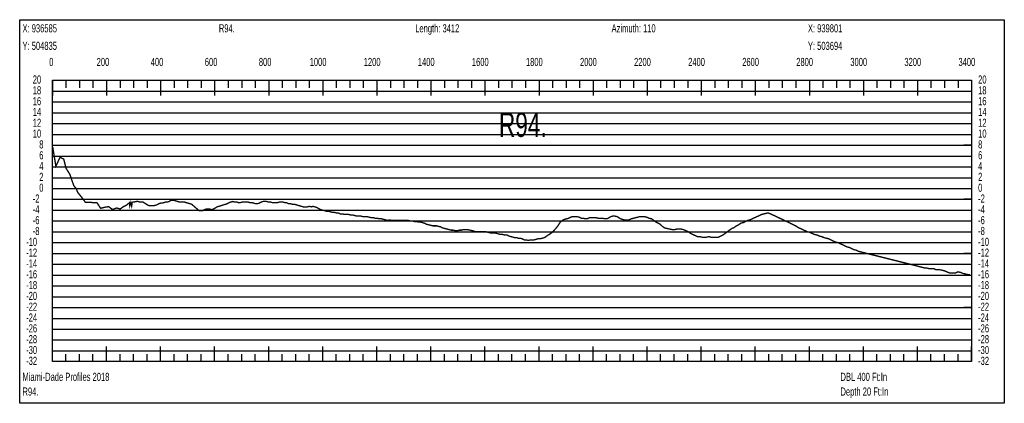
# Model space of a CAD drawing. Header units: inches. Extents: x 471865 to 538526, y 1054316 to 1102451.
# Tile 90 of 131: x 516749 to 520392, y 1062778 to 1064196. Entities that reach past the tile are written whole.
import ezdxf

# ---------------------------------------------------------------- set-up
doc = ezdxf.new("R2010")
doc.units = ezdxf.units.IN
doc.header["$MEASUREMENT"] = 0
for name, color, linetype in [('LABELS', 7, 'Continuous'), ('X_Gr1', 7, 'Continuous'), ('XSECTION', 7, 'Continuous')]:
    doc.layers.add(name, color=color, linetype=linetype)
doc.styles.get("Standard").update_dxf_attribs({"font": 'arial.ttf'})

msp = doc.modelspace()

# ---------------------------------------------------------------- linework, layer by layer
at = {"layer": 'X_Gr1', "color": 6, "linetype": 'Continuous', "lineweight": 18, "true_color": 0xff00ff, "transparency": 33554687, "const_width": 5}
msp.add_lwpolyline([(516871.4, 1063724.8), (516871.4, 1063724.8), (516883.2, 1063654.2), (516898.5, 1063686.9), (516912.1, 1063680.4), (516920.4, 1063646.9), (516935.1, 1063623.3), (516949.2, 1063582.2), (516958.4, 1063571.2), (516963.7, 1063557.3), (516977.6, 1063540.4), (516992.1, 1063520.8), (517006.2, 1063520.8), (517019.2, 1063519.5), (517035.4, 1063518.6), (517048.8, 1063498.3), (517064, 1063502.3), (517077.9, 1063504.5), (517092.9, 1063494.1), (517107.9, 1063499.5), (517120.9, 1063495.8), (517132.5, 1063504.4), (517144.7, 1063510.3), (517155.2, 1063519.1), (517156.5, 1063507.4), (517160.3, 1063519.9), (517163.5, 1063506.9), (517165.4, 1063520.8), (517170.5, 1063521.6), (517175.7, 1063522.4), (517181.2, 1063523.6), (517187.1, 1063523.6), (517193.1, 1063521.6), (517199.2, 1063521.6), (517205.3, 1063521.6), (517211.5, 1063517.6), (517217.9, 1063513.6), (517224.3, 1063509.6), (517230.8, 1063507.6), (517237.4, 1063507.6), (517244.2, 1063507.6), (517251, 1063509.6), (517257.6, 1063511.6), (517264.2, 1063515.6), (517270.6, 1063517.6), (517277, 1063517.6), (517283.3, 1063519.6), (517289.5, 1063521.6), (517295.7, 1063521.6), (517301.9, 1063523.6), (517308.2, 1063527.6), (517314.6, 1063527.6), (517321.1, 1063527.6), (517327.4, 1063525.6), (517333.6, 1063523.6), (517339.8, 1063521.6), (517346, 1063521.6), (517352.1, 1063521.6), (517358.2, 1063521.6), (517364.7, 1063519.6), (517371.3, 1063517.6), (517378.2, 1063515.6), (517385.2, 1063513.6), (517392.1, 1063507.6), (517399, 1063501.6), (517405.9, 1063495.6), (517412.8, 1063489.6), (517419.7, 1063489.6), (517426.3, 1063489.6), (517432.9, 1063493.6), (517439.5, 1063495.6), (517446.1, 1063495.6), (517452.9, 1063495.6), (517459.5, 1063493.6), (517466.2, 1063495.6), (517472.8, 1063499.6), (517479.3, 1063503.6), (517485.7, 1063505.6), (517492.2, 1063507.6), (517498.6, 1063509.6), (517504.9, 1063511.6), (517511.2, 1063513.6), (517517.7, 1063515.6), (517524.2, 1063519.6), (517530.8, 1063521.6), (517537.4, 1063523.6), (517544.3, 1063521.6), (517551.5, 1063521.6), (517558.6, 1063519.6), (517565.7, 1063519.6), (517572.7, 1063521.6), (517579.6, 1063521.6), (517586.5, 1063521.6), (517593.4, 1063521.6), (517600.4, 1063519.6), (517607.4, 1063519.6), (517614.6, 1063517.6), (517621.8, 1063515.6), (517628.8, 1063515.6), (517635.8, 1063517.6), (517642.7, 1063521.6), (517649.6, 1063523.6), (517656.2, 1063523.6), (517662.8, 1063523.6), (517669.5, 1063521.6), (517676.4, 1063521.6), (517683.5, 1063519.6), (517690.3, 1063519.6), (517697.1, 1063519.6), (517703.8, 1063519.6), (517710.3, 1063521.6), (517716.7, 1063521.6), (517722.9, 1063521.6), (517729.3, 1063519.6), (517736, 1063519.6), (517743, 1063515.6), (517750.2, 1063515.6), (517757.5, 1063513.6), (517764.6, 1063513.6), (517771.6, 1063511.6), (517778.3, 1063509.6), (517785, 1063507.6), (517791.8, 1063505.6), (517798.7, 1063503.6), (517805.8, 1063503.6), (517813, 1063503.6), (517820.3, 1063505.6), (517827.6, 1063503.6), (517834.6, 1063505.6), (517841.3, 1063503.6), (517847.9, 1063501.6), (517854.9, 1063497.6), (517862.2, 1063493.6), (517869.5, 1063491.6), (517876.9, 1063489.6), (517884.2, 1063487.6), (517891.4, 1063487.6), (517898.5, 1063485.6), (517905.5, 1063483.6), (517912.7, 1063483.6), (517920.1, 1063481.6), (517927.8, 1063481.6), (517935.9, 1063477.6), (517944, 1063477.6), (517951.8, 1063475.6), (517959.3, 1063475.6), (517966.8, 1063475.6), (517974.2, 1063473.6), (517981.5, 1063473.6), (517988.8, 1063471.6), (517996.2, 1063469.6), (518003.8, 1063469.6), (518011.3, 1063469.6), (518018.8, 1063467.6), (518026.4, 1063467.6), (518034.2, 1063467.6), (518042.1, 1063465.6), (518049.9, 1063463.6), (518057.4, 1063463.6), (518064.7, 1063461.6), (518072.2, 1063461.6), (518079.9, 1063459.6), (518087.6, 1063459.6), (518095.4, 1063457.6), (518103, 1063455.6), (518110.3, 1063453.6), (518117.5, 1063455.6), (518124.8, 1063453.6), (518132.3, 1063453.6), (518140.4, 1063453.6), (518148.5, 1063453.6), (518156.4, 1063453.6), (518163.8, 1063453.6), (518170.8, 1063453.6), (518178.2, 1063453.6), (518186, 1063453.6), (518194, 1063451.6), (518202.1, 1063451.6), (518209.7, 1063449.6), (518217.1, 1063449.6), (518224.4, 1063447.6), (518231.6, 1063447.6), (518238.9, 1063445.6), (518246.1, 1063443.6), (518253.7, 1063439.6), (518261.8, 1063437.6), (518270, 1063435.6), (518277.7, 1063433.6), (518284.5, 1063433.6), (518291.5, 1063433.6), (518299.1, 1063431.6), (518307.1, 1063429.6), (518315.1, 1063425.6), (518322.8, 1063423.6), (518330.5, 1063421.6), (518337.8, 1063419.6), (518345, 1063417.6), (518352.5, 1063417.6), (518360.5, 1063415.6), (518368.8, 1063415.6), (518376.6, 1063417.6), (518383.6, 1063417.6), (518390.5, 1063419.6), (518397.9, 1063419.6), (518406.2, 1063419.6), (518415, 1063417.6), (518423.4, 1063415.6), (518431, 1063413.6), (518438.1, 1063411.6), (518445.1, 1063411.6), (518452, 1063411.6), (518459.1, 1063411.6), (518466.5, 1063411.6), (518474.3, 1063411.6), (518482.3, 1063409.6), (518490.1, 1063407.6), (518497.8, 1063407.6), (518505.7, 1063407.6), (518513.6, 1063405.6), (518521.5, 1063403.6), (518529.2, 1063401.6), (518536.8, 1063401.6), (518544.6, 1063399.6), (518552.4, 1063399.6), (518559.9, 1063395.6), (518567.2, 1063393.6), (518574.5, 1063391.6), (518581.7, 1063389.6), (518588.4, 1063389.6), (518594.9, 1063387.6), (518601.5, 1063387.6), (518608.6, 1063385.6), (518616.2, 1063381.6), (518623.6, 1063381.6), (518631, 1063379.6), (518638.1, 1063381.6), (518644.9, 1063381.6), (518651.9, 1063381.6), (518658.7, 1063383.6), (518666.2, 1063385.6), (518673.9, 1063385.6), (518681.6, 1063387.6), (518688.9, 1063389.6), (518696.1, 1063393.6), (518703.7, 1063399.6), (518711.4, 1063403.6), (518719.1, 1063409.6), (518726.7, 1063417.6), (518734.2, 1063425.6), (518741.7, 1063435.6), (518749.1, 1063447.6), (518756.6, 1063453.6), (518764.5, 1063457.6), (518772.4, 1063459.6), (518780.2, 1063461.6), (518787.5, 1063465.6), (518794.9, 1063467.6), (518802.4, 1063467.6), (518810.3, 1063467.6), (518818.7, 1063465.6), (518826.8, 1063461.6), (518834.4, 1063461.6), (518841.9, 1063459.6), (518849.2, 1063459.6), (518856.7, 1063463.6), (518864.6, 1063463.6), (518872.8, 1063463.6), (518881.2, 1063463.6), (518889.3, 1063461.6), (518897.5, 1063461.6), (518905.8, 1063461.6), (518914, 1063459.6), (518922, 1063459.6), (518929.3, 1063463.6), (518936.1, 1063467.6), (518943.5, 1063469.6), (518951.3, 1063469.6), (518959.7, 1063467.6), (518968.3, 1063461.6), (518977.4, 1063457.6), (518986.5, 1063455.6), (518995.1, 1063455.6), (519003.4, 1063455.6), (519011.6, 1063459.6), (519019.8, 1063461.6), (519035.6, 1063465.6), (519043.2, 1063467.6), (519051, 1063467.6), (519059.4, 1063467.6), (519068.5, 1063465.6), (519077.8, 1063461.6), (519086.9, 1063459.6), (519095, 1063453.6), (519102.8, 1063447.6), (519118.3, 1063439.6), (519126.8, 1063431.6), (519135.6, 1063425.6), (519144.7, 1063423.6), (519154.1, 1063421.6), (519163.3, 1063419.6), (519172.2, 1063419.6), (519180.2, 1063421.6), (519188.1, 1063421.6), (519196.3, 1063421.6), (519204.8, 1063419.6), (519213.8, 1063415.6), (519222.7, 1063411.6), (519231.5, 1063405.6), (519239.8, 1063401.6), (519248, 1063397.6), (519256.7, 1063393.6), (519265.3, 1063393.6), (519273.8, 1063391.6), (519282.1, 1063391.6), (519290.1, 1063391.6), (519298.4, 1063393.6), (519306.7, 1063391.6), (519315.5, 1063391.6), (519324.9, 1063391.6), (519334, 1063391.6), (519342.7, 1063395.6), (519350.7, 1063399.6), (519358.8, 1063405.6), (519367, 1063411.6), (519375.1, 1063417.6), (519383.7, 1063423.6), (519392.4, 1063427.6), (519401, 1063433.6), (519409.2, 1063437.6), (519417.1, 1063443.6), (519425.6, 1063445.6), (519434, 1063449.6), (519442.4, 1063453.6), (519450.5, 1063455.6), (519458.7, 1063459.6), (519467.6, 1063463.6), (519476.8, 1063467.6), (519485.5, 1063471.6), (519493.6, 1063475.6), (519501.4, 1063477.6), (519509.7, 1063479.6), (519518.3, 1063481.6), (519527.1, 1063477.6), (519535.9, 1063473.6), (519544.4, 1063469.6), (519553, 1063465.6), (519561.3, 1063461.6), (519569.9, 1063457.6), (519578.4, 1063453.6), (519586.6, 1063449.6), (519594.7, 1063445.6), (519602.6, 1063441.6), (519611.1, 1063437.6), (519619.9, 1063433.6), (519628.7, 1063427.6), (519637.6, 1063423.6), (519646.1, 1063419.6), (519654.6, 1063415.6), (519663, 1063411.6), (519671.7, 1063409.6), (519680.8, 1063405.6), (519689.9, 1063401.6), (519699.1, 1063399.6), (519708.1, 1063395.6), (519716.8, 1063393.6), (519725.5, 1063389.6), (519734, 1063387.6), (519742.2, 1063385.6), (519750.2, 1063381.6), (519758.4, 1063377.6), (519767.4, 1063373.6), (519776.2, 1063371.6), (519784.9, 1063367.6), (519793.5, 1063363.6), (519801.9, 1063359.6), (519810.2, 1063355.6), (519818.3, 1063353.6), (519826.5, 1063349.6), (519835, 1063345.6), (519843.4, 1063343.6), (519851.4, 1063339.6), (519859.2, 1063337.6), (519867.1, 1063335.6), (520059.7, 1063287.6), (520067.1, 1063285.6), (520074.2, 1063283.6), (520082.1, 1063281.6), (520090.4, 1063279.6), (520098.2, 1063277.6), (520105.1, 1063277.6), (520112.4, 1063275.6), (520120.7, 1063275.6), (520129.6, 1063275.6), (520138, 1063271.6), (520145.2, 1063271.6), (520152.2, 1063271.6), (520160.3, 1063269.6), (520169.5, 1063267.6), (520179.3, 1063263.6), (520188, 1063259.6), (520195.6, 1063259.6), (520203.3, 1063259.6), (520211.4, 1063259.6), (520220.1, 1063263.6), (520229.2, 1063261.6), (520238.8, 1063257.6), (520248, 1063255.6), (520256.5, 1063253.6), (520264.9, 1063253.6)], dxfattribs=at)
at = {"layer": 'XSECTION', "color": 18, "linetype": 'Continuous', "true_color": 0x000000}
for points in [[(516749.2, 1064195.6), (520391.6, 1064195.6), (520391.6, 1062777.6), (516749.2, 1062777.6), (516749.2, 1064195.6)], [(516870.4, 1063971.6), (520270.4, 1063971.6), (520270.4, 1062931.6), (516870.4, 1062931.6), (516870.4, 1063971.6)], [(516870.4, 1063971.6), (516870.4, 1063915.2)], [(516870.4, 1063971.6), (516870.4, 1063915.2)], [(516870.4, 1063971.6), (516870.4, 1063943.6)], [(516870.4, 1063971.6), (516870.4, 1063943.6)], [(516920.4, 1063971.6), (516920.4, 1063943.6)], [(516970.4, 1063971.6), (516970.4, 1063943.6)], [(517020.4, 1063971.6), (517020.4, 1063943.6)], [(517070.4, 1063971.6), (517070.4, 1063915.2)], [(517070.4, 1063971.6), (517070.4, 1063943.6)], [(517120.4, 1063971.6), (517120.4, 1063943.6)], [(517170.4, 1063971.6), (517170.4, 1063943.6)], [(517220.4, 1063971.6), (517220.4, 1063943.6)], [(517270.4, 1063971.6), (517270.4, 1063915.2)], [(517270.4, 1063971.6), (517270.4, 1063943.6)], [(517320.4, 1063971.6), (517320.4, 1063943.6)], [(517370.4, 1063971.6), (517370.4, 1063943.6)], [(517420.4, 1063971.6), (517420.4, 1063943.6)], [(517470.4, 1063971.6), (517470.4, 1063915.2)], [(517470.4, 1063971.6), (517470.4, 1063943.6)], [(517520.4, 1063971.6), (517520.4, 1063943.6)], [(517570.4, 1063971.6), (517570.4, 1063943.6)], [(517620.4, 1063971.6), (517620.4, 1063943.6)], [(517670.4, 1063971.6), (517670.4, 1063915.2)], [(517670.4, 1063971.6), (517670.4, 1063943.6)], [(517720.4, 1063971.6), (517720.4, 1063943.6)], [(517770.4, 1063971.6), (517770.4, 1063943.6)], [(517820.4, 1063971.6), (517820.4, 1063943.6)], [(517870.4, 1063971.6), (517870.4, 1063915.2)], [(517870.4, 1063971.6), (517870.4, 1063943.6)], [(517920.4, 1063971.6), (517920.4, 1063943.6)], [(517970.4, 1063971.6), (517970.4, 1063943.6)], [(518020.4, 1063971.6), (518020.4, 1063943.6)], [(518070.4, 1063971.6), (518070.4, 1063915.2)], [(518070.4, 1063971.6), (518070.4, 1063943.6)], [(518120.4, 1063971.6), (518120.4, 1063943.6)], [(518170.4, 1063971.6), (518170.4, 1063943.6)], [(518220.4, 1063971.6), (518220.4, 1063943.6)], [(518270.4, 1063971.6), (518270.4, 1063915.2)], [(518270.4, 1063971.6), (518270.4, 1063943.6)], [(518320.4, 1063971.6), (518320.4, 1063943.6)], [(518370.4, 1063971.6), (518370.4, 1063943.6)], [(518420.4, 1063971.6), (518420.4, 1063943.6)], [(518470.4, 1063971.6), (518470.4, 1063915.2)], [(518470.4, 1063971.6), (518470.4, 1063943.6)], [(518520.4, 1063971.6), (518520.4, 1063943.6)], [(518570.4, 1063971.6), (518570.4, 1063943.6)], [(518620.4, 1063971.6), (518620.4, 1063943.6)], [(518670.4, 1063971.6), (518670.4, 1063915.2)], [(518670.4, 1063971.6), (518670.4, 1063943.6)], [(518720.4, 1063971.6), (518720.4, 1063943.6)], [(518770.4, 1063971.6), (518770.4, 1063943.6)], [(518820.4, 1063971.6), (518820.4, 1063943.6)], [(518870.4, 1063971.6), (518870.4, 1063915.2)], [(518870.4, 1063971.6), (518870.4, 1063943.6)], [(518920.4, 1063971.6), (518920.4, 1063943.6)], [(518970.4, 1063971.6), (518970.4, 1063943.6)], [(519020.4, 1063971.6), (519020.4, 1063943.6)], [(519070.4, 1063971.6), (519070.4, 1063915.2)], [(519070.4, 1063971.6), (519070.4, 1063943.6)], [(519120.4, 1063971.6), (519120.4, 1063943.6)], [(519170.4, 1063971.6), (519170.4, 1063943.6)], [(519220.4, 1063971.6), (519220.4, 1063943.6)], [(519270.4, 1063971.6), (519270.4, 1063915.2)], [(519270.4, 1063971.6), (519270.4, 1063943.6)], [(519320.4, 1063971.6), (519320.4, 1063943.6)], [(519370.4, 1063971.6), (519370.4, 1063943.6)], [(519420.4, 1063971.6), (519420.4, 1063943.6)], [(519470.4, 1063971.6), (519470.4, 1063915.2)], [(519470.4, 1063971.6), (519470.4, 1063943.6)], [(519520.4, 1063971.6), (519520.4, 1063943.6)], [(519570.4, 1063971.6), (519570.4, 1063943.6)], [(519620.4, 1063971.6), (519620.4, 1063943.6)], [(519670.4, 1063971.6), (519670.4, 1063915.2)], [(519670.4, 1063971.6), (519670.4, 1063943.6)], [(519720.4, 1063971.6), (519720.4, 1063943.6)], [(519770.4, 1063971.6), (519770.4, 1063943.6)], [(519820.4, 1063971.6), (519820.4, 1063943.6)], [(519870.4, 1063971.6), (519870.4, 1063915.2)], [(519870.4, 1063971.6), (519870.4, 1063943.6)], [(519920.4, 1063971.6), (519920.4, 1063943.6)], [(519970.4, 1063971.6), (519970.4, 1063943.6)], [(520020.4, 1063971.6), (520020.4, 1063943.6)], [(520070.4, 1063971.6), (520070.4, 1063915.2)], [(520070.4, 1063971.6), (520070.4, 1063943.6)], [(520120.4, 1063971.6), (520120.4, 1063943.6)], [(520170.4, 1063971.6), (520170.4, 1063943.6)], [(520220.4, 1063971.6), (520220.4, 1063943.6)], [(520270.4, 1063971.6), (520270.4, 1063915.2)], [(520270.4, 1063971.6), (520270.4, 1063943.6)], [(516870.4, 1063731.6), (516898.4, 1063731.6)], [(520270.4, 1063731.6), (520242.4, 1063731.6)], [(516870.4, 1063531.6), (516898.4, 1063531.6)], [(520270.4, 1063531.6), (520242.4, 1063531.6)], [(516870.4, 1063331.6), (516898.4, 1063331.6)], [(520270.4, 1063331.6), (520242.4, 1063331.6)], [(516870.4, 1063131.6), (516898.4, 1063131.6)], [(520270.4, 1063131.6), (520242.4, 1063131.6)], [(516870.4, 1062931.6), (516870.4, 1062988)], [(516870.4, 1062931.6), (516870.4, 1062988)], [(517070.4, 1062931.6), (517070.4, 1062988)], [(517270.4, 1062931.6), (517270.4, 1062988)], [(517470.4, 1062931.6), (517470.4, 1062988)], [(517670.4, 1062931.6), (517670.4, 1062988)], [(517870.4, 1062931.6), (517870.4, 1062988)], [(518070.4, 1062931.6), (518070.4, 1062988)], [(518270.4, 1062931.6), (518270.4, 1062988)], [(518470.4, 1062931.6), (518470.4, 1062988)], [(518670.4, 1062931.6), (518670.4, 1062988)], [(518870.4, 1062931.6), (518870.4, 1062988)], [(519070.4, 1062931.6), (519070.4, 1062988)], [(519270.4, 1062931.6), (519270.4, 1062988)], [(519470.4, 1062931.6), (519470.4, 1062988)], [(519670.4, 1062931.6), (519670.4, 1062988)], [(519870.4, 1062931.6), (519870.4, 1062988)], [(520070.4, 1062931.6), (520070.4, 1062988)], [(520270.4, 1062931.6), (520270.4, 1062988)], [(516870.4, 1062931.6), (516870.4, 1062959.6)], [(516870.4, 1062931.6), (516870.4, 1062959.6)], [(516920.4, 1062931.6), (516920.4, 1062959.6)], [(516970.4, 1062931.6), (516970.4, 1062959.6)], [(517020.4, 1062931.6), (517020.4, 1062959.6)], [(517070.4, 1062931.6), (517070.4, 1062959.6)], [(517120.4, 1062931.6), (517120.4, 1062959.6)], [(517170.4, 1062931.6), (517170.4, 1062959.6)], [(517220.4, 1062931.6), (517220.4, 1062959.6)], [(517270.4, 1062931.6), (517270.4, 1062959.6)], [(517320.4, 1062931.6), (517320.4, 1062959.6)], [(517370.4, 1062931.6), (517370.4, 1062959.6)], [(517420.4, 1062931.6), (517420.4, 1062959.6)], [(517470.4, 1062931.6), (517470.4, 1062959.6)], [(517520.4, 1062931.6), (517520.4, 1062959.6)], [(517570.4, 1062931.6), (517570.4, 1062959.6)], [(517620.4, 1062931.6), (517620.4, 1062959.6)], [(517670.4, 1062931.6), (517670.4, 1062959.6)], [(517720.4, 1062931.6), (517720.4, 1062959.6)], [(517770.4, 1062931.6), (517770.4, 1062959.6)], [(517820.4, 1062931.6), (517820.4, 1062959.6)], [(517870.4, 1062931.6), (517870.4, 1062959.6)], [(517920.4, 1062931.6), (517920.4, 1062959.6)], [(517970.4, 1062931.6), (517970.4, 1062959.6)], [(518020.4, 1062931.6), (518020.4, 1062959.6)], [(518070.4, 1062931.6), (518070.4, 1062959.6)], [(518120.4, 1062931.6), (518120.4, 1062959.6)], [(518170.4, 1062931.6), (518170.4, 1062959.6)], [(518220.4, 1062931.6), (518220.4, 1062959.6)], [(518270.4, 1062931.6), (518270.4, 1062959.6)], [(518320.4, 1062931.6), (518320.4, 1062959.6)], [(518370.4, 1062931.6), (518370.4, 1062959.6)], [(518420.4, 1062931.6), (518420.4, 1062959.6)], [(518470.4, 1062931.6), (518470.4, 1062959.6)], [(518520.4, 1062931.6), (518520.4, 1062959.6)], [(518570.4, 1062931.6), (518570.4, 1062959.6)], [(518620.4, 1062931.6), (518620.4, 1062959.6)], [(518670.4, 1062931.6), (518670.4, 1062959.6)], [(518720.4, 1062931.6), (518720.4, 1062959.6)], [(518770.4, 1062931.6), (518770.4, 1062959.6)], [(518820.4, 1062931.6), (518820.4, 1062959.6)], [(518870.4, 1062931.6), (518870.4, 1062959.6)], [(518920.4, 1062931.6), (518920.4, 1062959.6)], [(518970.4, 1062931.6), (518970.4, 1062959.6)], [(519020.4, 1062931.6), (519020.4, 1062959.6)], [(519070.4, 1062931.6), (519070.4, 1062959.6)], [(519120.4, 1062931.6), (519120.4, 1062959.6)], [(519170.4, 1062931.6), (519170.4, 1062959.6)], [(519220.4, 1062931.6), (519220.4, 1062959.6)], [(519270.4, 1062931.6), (519270.4, 1062959.6)], [(519320.4, 1062931.6), (519320.4, 1062959.6)], [(519370.4, 1062931.6), (519370.4, 1062959.6)], [(519420.4, 1062931.6), (519420.4, 1062959.6)], [(519470.4, 1062931.6), (519470.4, 1062959.6)], [(519520.4, 1062931.6), (519520.4, 1062959.6)], [(519570.4, 1062931.6), (519570.4, 1062959.6)], [(519620.4, 1062931.6), (519620.4, 1062959.6)], [(519670.4, 1062931.6), (519670.4, 1062959.6)], [(519720.4, 1062931.6), (519720.4, 1062959.6)], [(519770.4, 1062931.6), (519770.4, 1062959.6)], [(519820.4, 1062931.6), (519820.4, 1062959.6)], [(519870.4, 1062931.6), (519870.4, 1062959.6)], [(519920.4, 1062931.6), (519920.4, 1062959.6)], [(519970.4, 1062931.6), (519970.4, 1062959.6)], [(520020.4, 1062931.6), (520020.4, 1062959.6)], [(520070.4, 1062931.6), (520070.4, 1062959.6)], [(520120.4, 1062931.6), (520120.4, 1062959.6)], [(520170.4, 1062931.6), (520170.4, 1062959.6)], [(520220.4, 1062931.6), (520220.4, 1062959.6)], [(520270.4, 1062931.6), (520270.4, 1062959.6)]]:
    msp.add_lwpolyline(points, dxfattribs=at)
at = {"layer": 'XSECTION', "color": 18, "true_color": 0x000000}
for points in [[(516870.4, 1063931.6), (520270.4, 1063931.6)], [(516870.4, 1063891.6), (520270.4, 1063891.6)], [(516870.4, 1063851.6), (520270.4, 1063851.6)], [(516870.4, 1063811.6), (520270.4, 1063811.6)], [(516870.4, 1063771.6), (520270.4, 1063771.6)], [(516870.4, 1063731.6), (520270.4, 1063731.6)], [(516870.4, 1063691.6), (520270.4, 1063691.6)], [(516870.4, 1063651.6), (520270.4, 1063651.6)], [(516870.4, 1063611.6), (520270.4, 1063611.6)], [(516870.4, 1063571.6), (520270.4, 1063571.6)], [(516870.4, 1063531.6), (520270.4, 1063531.6)], [(516870.4, 1063491.6), (520270.4, 1063491.6)], [(516870.4, 1063451.6), (520270.4, 1063451.6)], [(516870.4, 1063411.6), (520270.4, 1063411.6)], [(516870.4, 1063371.6), (520270.4, 1063371.6)], [(516870.4, 1063331.6), (520270.4, 1063331.6)], [(516870.4, 1063291.6), (520270.4, 1063291.6)], [(516870.4, 1063251.6), (520270.4, 1063251.6)], [(516870.4, 1063211.6), (520270.4, 1063211.6)], [(516870.4, 1063171.6), (520270.4, 1063171.6)], [(516870.4, 1063131.6), (520270.4, 1063131.6)], [(516870.4, 1063091.6), (520270.4, 1063091.6)], [(516870.4, 1063051.6), (520270.4, 1063051.6)], [(516870.4, 1063011.6), (520270.4, 1063011.6)], [(516870.4, 1062971.6), (520270.4, 1062971.6)]]:
    msp.add_lwpolyline(points, dxfattribs=at)

# ---------------------------------------------------------------- texts
at = {"layer": 'LABELS', "color": 18, "true_color": 0x000000, "width": 0.666667}
for s, height, p in [('X: 936585', 30, (516759.6, 1064148.8)), ('R94.', 30, (517486, 1064148.8)), ('Length: 3412', 30, (518212.4, 1064148.8)), ('Azimuth: 110', 30, (518938.8, 1064148.8)), ('X: 939801', 30, (519665.2, 1064148.8)), ('Y: 504835', 30, (516759.6, 1064084)), ('Y: 503694', 30, (519665.2, 1064084)), ('0', 30, (516858.4, 1064024.4)), ('0', 30, (516858.4, 1064024.4)), ('200', 30, (517034, 1064024.4)), ('400', 30, (517234, 1064024.4)), ('600', 30, (517434, 1064024.4)), ('800', 30, (517634, 1064024.4)), ('1000', 30, (517822, 1064024.4)), ('1200', 30, (518022, 1064024.4)), ('1400', 30, (518222, 1064024.4)), ('1600', 30, (518422, 1064024.4)), ('1800', 30, (518622, 1064024.4)), ('2000', 30, (518822, 1064024.4)), ('2200', 30, (519022, 1064024.4)), ('2400', 30, (519222, 1064024.4)), ('2600', 30, (519422, 1064024.4)), ('2800', 30, (519622, 1064024.4)), ('3000', 30, (519822, 1064024.4)), ('3200', 30, (520022, 1064024.4)), ('3400', 30, (520222, 1064024.4)), ('20', 30, (516797.6, 1063959.6)), ('20', 30, (520294.8, 1063959.6)), ('18', 30, (516797.6, 1063919.6)), ('18', 30, (520294.8, 1063919.6)), ('16', 30, (516797.6, 1063879.6)), ('16', 30, (520294.8, 1063879.6)), ('14', 30, (516797.6, 1063839.6)), ('R94.', 90, (518522, 1063762.4)), ('14', 30, (520294.8, 1063839.6)), ('12', 30, (516797.6, 1063799.6)), ('12', 30, (520294.8, 1063799.6)), ('10', 30, (516797.6, 1063759.6)), ('10', 30, (520294.8, 1063759.6)), ('8', 30, (516821.6, 1063719.6)), ('8', 30, (520294.8, 1063719.6)), ('6', 30, (516821.6, 1063679.6)), ('6', 30, (520294.8, 1063679.6)), ('4', 30, (516821.6, 1063639.6)), ('4', 30, (520294.8, 1063639.6)), ('2', 30, (516821.6, 1063599.6)), ('2', 30, (520294.8, 1063599.6)), ('0', 30, (516821.6, 1063559.6)), ('0', 30, (520294.8, 1063559.6)), ('-2', 30, (516797.6, 1063519.6)), ('-2', 30, (520294.8, 1063519.6)), ('-4', 30, (516797.6, 1063479.6)), ('-4', 30, (520294.8, 1063479.6)), ('-6', 30, (516797.6, 1063439.6)), ('-6', 30, (520294.8, 1063439.6)), ('-8', 30, (516797.6, 1063399.6)), ('-8', 30, (520294.8, 1063399.6)), ('-10', 30, (516773.2, 1063359.6)), ('-10', 30, (520294.8, 1063359.6)), ('-12', 30, (516773.2, 1063319.6)), ('-12', 30, (520294.8, 1063319.6)), ('-14', 30, (516773.2, 1063279.6)), ('-14', 30, (520294.8, 1063279.6)), ('-16', 30, (516773.2, 1063239.6)), ('-16', 30, (520294.8, 1063239.6)), ('-18', 30, (516773.2, 1063199.6)), ('-18', 30, (520294.8, 1063199.6)), ('-20', 30, (516773.2, 1063159.6)), ('-20', 30, (520294.8, 1063159.6)), ('-22', 30, (516773.2, 1063119.6)), ('-22', 30, (520294.8, 1063119.6)), ('-24', 30, (516773.2, 1063079.6)), ('-24', 30, (520294.8, 1063079.6)), ('-26', 30, (516773.2, 1063039.6)), ('-26', 30, (520294.8, 1063039.6)), ('-28', 30, (516773.2, 1062999.6)), ('-28', 30, (520294.8, 1062999.6)), ('-30', 30, (516773.2, 1062959.6)), ('-30', 30, (520294.8, 1062959.6)), ('-32', 30, (516773.2, 1062919.6)), ('-32', 30, (520294.8, 1062919.6)), ('Miami-Dade Profiles 2018', 30, (516759.6, 1062860.4)), ('DBL 400 Ft:In', 30, (519785.6, 1062860.4)), ('R94.', 30, (516759.6, 1062806)), ('Depth 20 Ft:In', 30, (519785.6, 1062806))]:
    msp.add_text(s, height=height, dxfattribs=at).set_placement(p)

doc.saveas('drawing.dxf')
